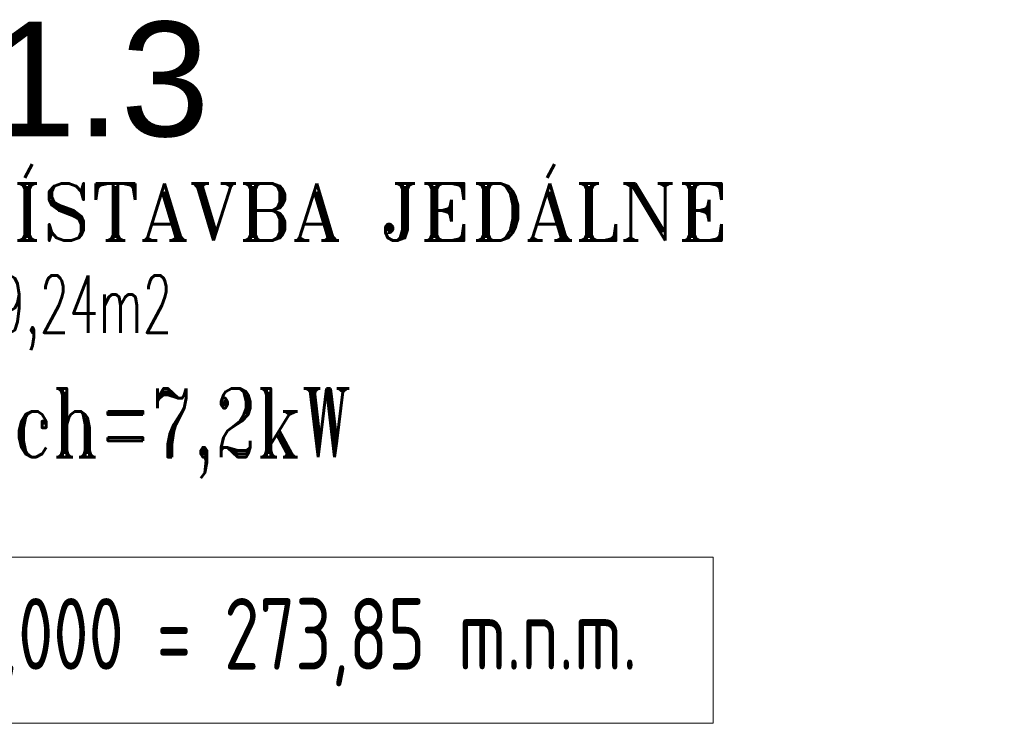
# Model space of a CAD drawing. Extents: x 1911006 to 2186114, y 709265 to 747216.
# Tile 106 of 256: x 1919517 to 1921237, y 736267 to 737496. Entities that reach past the tile are written whole.
import ezdxf

# ---------------------------------------------------------------- set-up
doc = ezdxf.new("R2010")
doc.units = 0
doc.header["$LTSCALE"] = 500
doc.header["$MEASUREMENT"] = 0
doc.layers.add('!_A_01_TENKÁ', color=8, linetype='CONTINUOUS', lineweight=13)
doc.layers.add('A-AREA-IDEN', color=2, linetype='CONTINUOUS', lineweight=9)
doc.layers.add('VZT', color=7, linetype='CONTINUOUS')
doc.styles.add('Arial_1', font='arial.ttf', dxfattribs={"height": 200})
doc.styles.add('Iso CP', font='isocp.shx', dxfattribs={"width": 0.8})
doc.styles.add('ROMANS', font='ROMANS.shx', dxfattribs={"width": 0.6, "height": 100})
doc.styles.add('ROMANT', font='romant', dxfattribs={"height": 300})

msp = doc.modelspace()

# ---------------------------------------------------------------- linework, layer by layer
at = {"layer": '!_A_01_TENKÁ', "color": 7}
msp.add_lwpolyline([(1919276.1, 736557.7), (1920728.3, 736557.7), (1920728.3, 736267.4), (1919276.1, 736267.4)], close=True, dxfattribs=at)

# ---------------------------------------------------------------- texts
at = {"layer": '!_A_01_TENKÁ', "color": 7, "insert": (1919360.7, 736486.2), "char_height": 125, "width": 2949.009, "attachment_point": 1, "style": 'Iso CP'}
msp.add_mtext('±0,000 = 273,85 m.n.m.\\P', dxfattribs=at)
at = {"layer": 'A-AREA-IDEN', "color": 7, "style": 'Arial_1'}
msp.add_text('1.3', height=200, dxfattribs=at).set_placement((1919460.2, 737292.8))
at = {"layer": 'VZT', "style": 'ROMANT'}
msp.add_text('PRÍSTAVBA JEDÁLNE', height=100, dxfattribs=at).set_placement((1919315.6, 737110.5))
at = {"layer": 'VZT', "style": 'ROMANS', "width": 0.6}
msp.add_text('59,24m2', height=100, dxfattribs=at).set_placement((1919423.2, 736949.6))
at = {"layer": 'VZT', "color": 3, "style": 'ROMANT', "width": 0.7}
msp.add_text('Qch=7,2kW', height=120, dxfattribs=at).set_placement((1919426.2, 736732.3))

doc.saveas('drawing.dxf')
